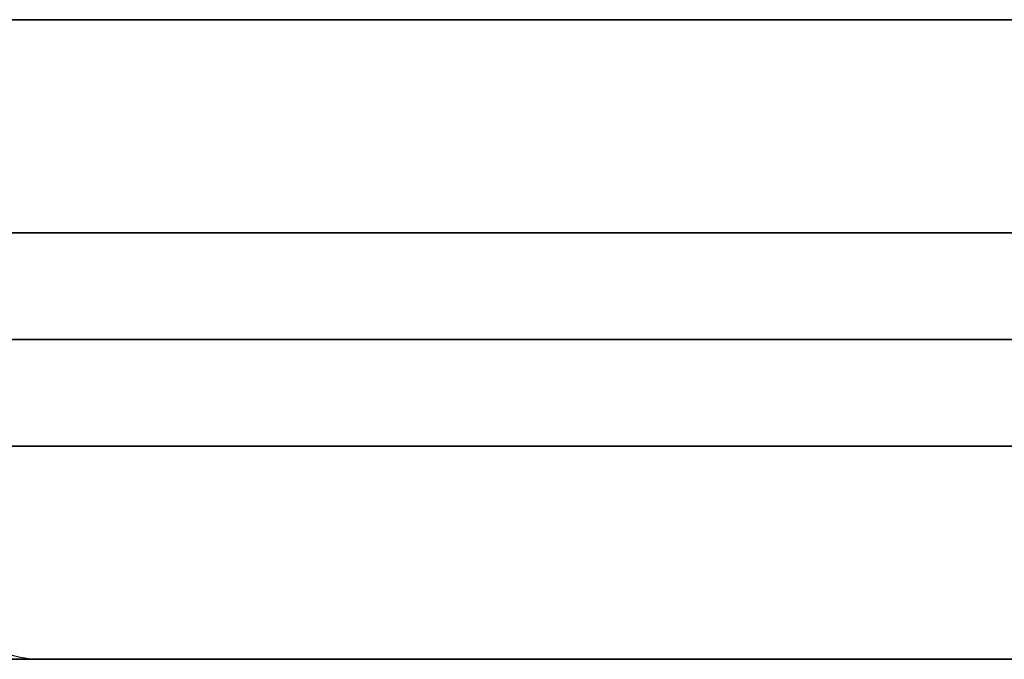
# Model space of a CAD drawing. Header units: millimetres. Extents: x -398 to 387, y -563 to 552.
# Tile 175 of 256: x -306 to -283, y -552 to -537. Entities that reach past the tile are written whole.
import ezdxf

# ---------------------------------------------------------------- set-up
doc = ezdxf.new("R2010")
doc.units = ezdxf.units.MM
doc.layers.add('Livello 01', color=7, linetype='Continuous')

msp = doc.modelspace()

# ---------------------------------------------------------------- linework, layer by layer
at = {"layer": 'Livello 01', "color": 254, "true_color": 0xcad1ee}
for p, q in [((-398, -544.5, -164.5), (387, -544.5, -164.5)), ((387, -544.5, 175.5), (-398, -544.5, 175.5)), ((-223, -544.5, 35.5), (-313, -544.5, 35.5)), ((-223, -544.5, -24.5), (-313, -544.5, -24.5)), ((-393, -552, -169.5), (382, -552, -169.5)), ((-393, -552, 180.5), (382, -552, 180.5))]:
    msp.add_line(p, q, dxfattribs=at)
at = {"layer": 'Livello 01', "color": 254, "true_color": 0xcad1ee, "extrusion": (0, 0, -1)}
for centre in [(305.5, -550, 137.5), (305.5, -550, -148.5)]:
    msp.add_arc(centre, 2, 270, 0, dxfattribs=at)
at = {"layer": 'Livello 01', "color": 254, "true_color": 0xcad1ee, "extrusion": (0, -1, 0)}
for centre, start, end in [((-328, -137.5, 552), 0, 180), ((-328, 148.5, 552), 0, 180), ((-328, 148.5, 552), 180, 0), ((-328, -137.5, 552), 180, 0), ((-328, -137.5, 552), 0, 180), ((-328, 148.5, 552), 0, 180), ((-328, 148.5, 552), 180, 0), ((-328, -137.5, 552), 180, 0)]:
    msp.add_arc(centre, 22.5, start, end, dxfattribs=at)
at = {"layer": 'Livello 01', "color": 254, "true_color": 0xcad1ee}
for points in [[(-398, -537, -164.5), (387, -537, -164.5)], [(387, -537, 175.5), (-398, -537, 175.5)], [(-223, -537, -29.5), (-313, -537, -29.5)], [(-313, -537, 40.5), (-223, -537, 40.5)], [(-223, -542, 35.5), (-313, -542, 35.5)], [(-313, -542, -24.5), (-223, -542, -24.5)], [(-393, -547, -179.5), (382, -547, -179.5)], [(382, -547, 190.5), (-393, -547, 190.5)], [(-313, -547, 35.5), (-223, -547, 35.5)], [(-223, -547, -24.5), (-313, -547, -24.5)], [(382, -552, -164.5), (-393, -552, -164.5)], [(-393, -552, -174.5), (382, -552, -174.5)], [(382, -552, 175.5), (-393, -552, 175.5)], [(-393, -552, -164.5), (382, -552, -164.5)], [(382, -552, 185.5), (-393, -552, 185.5)], [(-393, -552, 175.5), (382, -552, 175.5)], [(-223, -552, -29.5), (-313, -552, -29.5)], [(-313, -552, 40.5), (-223, -552, 40.5)]]:
    msp.add_open_spline(points, degree=1, dxfattribs=at)

doc.saveas('drawing.dxf')
